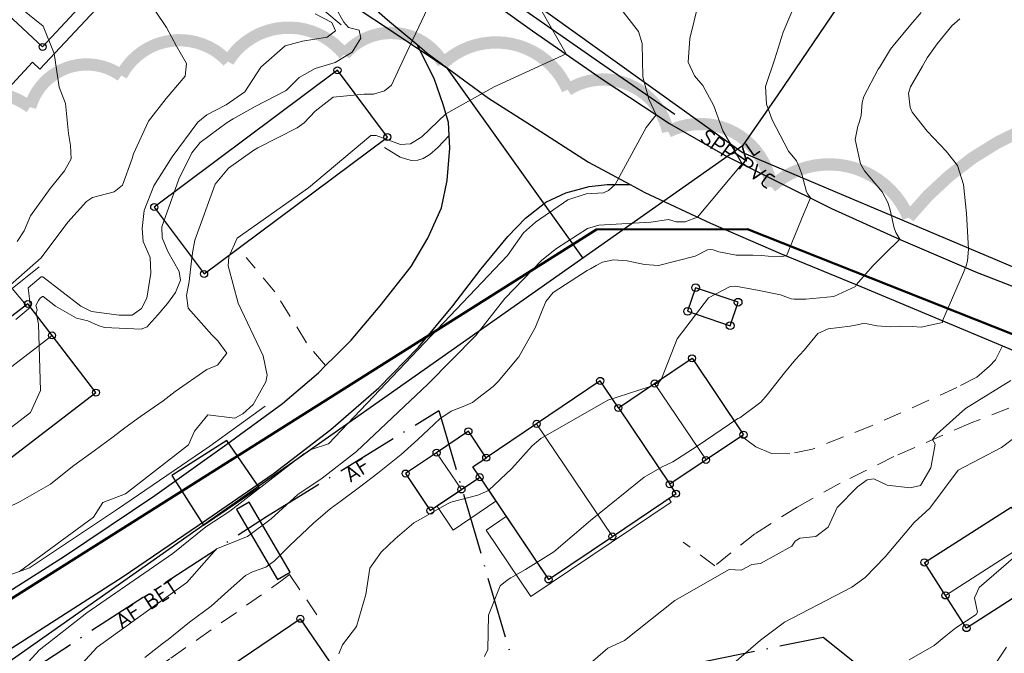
# Model space of a CAD drawing. Header units: metres. Extents: x 0 to 385757, y 0 to 6885278.
# Tile 90 of 108: x 309015 to 309095, y 6884182 to 6884233. Entities that reach past the tile are written whole.
import ezdxf

# ---------------------------------------------------------------- set-up
doc = ezdxf.new("R2010")
doc.units = ezdxf.units.M
doc.linetypes.add('AvløpFelles', pattern=[7, 5, -1, 0, -1])
doc.linetypes.add('STVEGKANT', pattern=[2.5, 1.5, -1])
for name, color, linetype, lineweight in [('_Ny overvann', 253, 'Continuous', 50), ('K--DI---05003--Bygningsdelelinje-HUSDIV', 8, 'Continuous', 9), ('K--DI---05061--Veranda-HUSDIV', 8, 'Continuous', 9), ('K--DI---05081--Taksprang-HUSDIV', 8, 'Continuous', 9), ('K--DI---06002--MurLoddrett-STMUR', 8, 'STREK MED BDS208', 9), ('K--DI---07007--AnnetVegarealAvgrensning-STVEGKANT', 252, 'STVEGKANT', 20), ('K--DI---07018--Vegdekkekant-VKANT', 250, 'Continuous', 25), ('K--DI---07521--Vegrekkverk-FENDERVERK', 8, 'Continuous', 30), ('K--DI---08000--LednTraseseksjon-Avløp felles', 1, 'AvløpFelles', 25), ('K--DI---08000--LednTraseseksjon-SPP', 3, 'Spillvann-Pump', 25), ('K--DI---08000--LednTraseseksjon-Vann', 5, 'Continuous', 25), ('K--DI---Høydekurve-KURVE', 8, 'Continuous', 9), ('K--DI---Høydekurve-TKURVE', 7, 'Continuous', 20), ('K--DI---Mønelinje-HUSDIV', 8, 'Continuous', 9)]:
    doc.layers.add(name, color=color, linetype=linetype, lineweight=lineweight)
doc.layers.add('_Tiltak avløp Selje', color=1, linetype='Continuous', true_color=0xff0000)
doc.layers.add('K--DI---HUS_PRIKK', color=7, linetype='Continuous', true_color=0x000000)
for name, color, linetype in [('K--DI---', 7, 'Continuous'), ('K--DI---05009--TaksprangBunn', 9, 'Continuous'), ('K--DI---05014--Takkant-HUS_PRIKK', 8, 'Continuous'), ('K--DI---07535--FartsdemperAvgrensning', 9, 'Continuous'), ('K--DI---09111--KantUtsnitt', 9, 'Continuous'), ('K--DI---Flateavgrensning', 9, 'Continuous'), ('K--DI---LednTraseseksjon-AF-Sosiinfo', 9, 'Continuous'), ('K--DI---LednTraseseksjon-SPP-Sosiinfo', 9, 'Continuous'), ('K--DI---LednTraseseksjon-VL-Sosiinfo', 9, 'Continuous'), ('K--DI---VegAnnenAvgrensning', 9, 'Continuous'), ('K--DI---VegFiktivGrense', 9, 'Continuous')]:
    doc.layers.add(name, color=color, linetype=linetype)
doc.styles.add('Focus CAT', font='isocpeur.ttf')
doc.linetypes.add('Spillvann-Pump', pattern='A,5,-1,[8,bds.shx,S=100,R=-90,X=-3.5,Y=0],0,-1', length=7)
doc.linetypes.add('STREK MED BDS208', pattern='A,3.5,[208,BDS.shx,S=128,R=0,X=0,Y=0]', length=3.5)

# ---------------------------------------------------------------- blocks, each defined once
blk = doc.blocks.new('BDS199')
at = {"layer": 'K--DI---'}
blk.add_circle((0, 0), 5, dxfattribs=at)

msp = doc.modelspace()

# ---------------------------------------------------------------- linework, layer by layer
at = {"layer": '_Ny overvann'}
msp.add_lwpolyline([(308985.9965, 6884202.5142), (309009.4453, 6884183.302), (309061.8651, 6884216.3554), (309074.1434, 6884216.3775), (309128.5084, 6884194.8544), (309147.5233, 6884199.0996), (309185.2086, 6884188.1338)], dxfattribs=at)
at = {"layer": '_Tiltak avløp Selje', "const_width": 1}
msp.add_lwpolyline([(309148.4428, 6884212.6707, 0.5205671), (309127.798, 6884214.5942, 0.5205671), (309127.798, 6884214.5942, 0.5205671), (309087.2565, 6884217.3232, 0.5205671), (309087.2565, 6884217.3232, 0.5205671), (309076.0735, 6884219.8131, 0.5205671), (309076.0735, 6884219.8131, 0.5205671), (309067.6935, 6884224.3064, 0.5205671), (309067.6935, 6884224.3064, 0.5205671), (309059.5241, 6884227.711, 0.5205671), (309059.5241, 6884227.711, 0.5205671), (309049.4015, 6884229.8742, 0.5205671), (309049.4015, 6884229.8742, 0.5205671), (309041.3556, 6884230.5782, 0.5205671), (309041.3556, 6884230.5782, 0.5205671), (309031.8936, 6884230.0119, 0.5205671), (309031.8936, 6884230.0119, 0.5205671), (309023.2089, 6884228.8649, 0.5205671), (309023.2089, 6884228.8649, 0.5205671), (309015.7951, 6884226.3022, 0.5205671), (309015.7951, 6884226.3022, 0.5205671), (309005.6362, 6884222.8105, 0.5205671)], format="xyb", dxfattribs=at)
at = {"layer": 'K--DI---05003--Bygningsdelelinje-HUSDIV', "elevation": 20.76, "flags": 128}
for points in [[(309063.6494, 6884201.8302), (309067.8294, 6884195.6202)], [(309063.65, 6884201.83), (309067.83, 6884195.62)]]:
    msp.add_lwpolyline(points, dxfattribs=at)
at = {"layer": 'K--DI---05009--TaksprangBunn', "linetype": 'Continuous', "elevation": 18.48}
msp.add_lwpolyline([(309063.65, 6884201.83), (309067.83, 6884195.62)], dxfattribs=at)
at = {"layer": 'K--DI---05009--TaksprangBunn', "linetype": 'Continuous'}
msp.add_polyline3d([(309052.37, 6884196.2, 19.84), (309051.8, 6884197.04, 19.84), (309052.9, 6884197.78, 19.29)], dxfattribs=at)
at = {"layer": 'K--DI---05014--Takkant-HUS_PRIKK'}
for points in [[(309008.86, 6884238.89, 29.77), (309008.72, 6884238.74, 29.71), (309016.81, 6884231.2, 29.71), (309019.39, 6884233.96, 30.9), (309021.98, 6884236.74, 29.71), (309013.88, 6884244.28, 29.71), (309013.31, 6884243.66, 29.97)], [(309029.95, 6884212.73, 23.85), (309044.86, 6884223.87, 23.85), (309040.8, 6884229.3, 23.4), (309025.89, 6884218.17, 23.4), (309029.95, 6884212.73, 23.85)], [(309069.93, 6884211.61, 18.54), (309069.28, 6884209.69, 18.54), (309072.74, 6884208.52, 18.71), (309073.39, 6884210.43, 18.71), (309069.93, 6884211.61, 18.54)], [(309009.89, 6884194.46, 28.03), (309021.15, 6884203.08, 28.03), (309017.58, 6884207.73, 29.81), (309015.62, 6884210.29, 28.03), (309004.37, 6884201.67, 28.03), (309006.33, 6884199.11, 29.81), (309009.89, 6884194.46, 28.03)], [(309063.65, 6884201.83, 18.48), (309066.6, 6884203.82, 20.05), (309069.64, 6884205.87, 18.48), (309073.83, 6884199.65, 18.48), (309070.78, 6884197.6, 20.05), (309067.83, 6884195.62, 18.48)], [(309063.65, 6884201.83, 20.76), (309062.17, 6884204.03, 20.76), (309057, 6884200.54, 23.66), (309052.9, 6884197.78, 21.37)], [(309052.9, 6884197.78, 19.29), (309051.45, 6884199.93, 19.29), (309048.86, 6884198.19, 20.58), (309046.34, 6884196.49, 19.29), (309048.35, 6884193.49, 19.29), (309050.88, 6884195.2, 20.58), (309052.37, 6884196.2, 19.84)], [(309052.37, 6884196.2, 20.76), (309057.97, 6884187.88, 20.76), (309063.16, 6884191.38, 23.66), (309068.34, 6884194.86, 20.76), (309067.83, 6884195.62, 20.76)], [(309088.55, 6884189.26, 15.45), (309095.59, 6884193.77, 15.45), (309097.31, 6884191.1, 16.95), (309099.01, 6884188.44, 15.45), (309091.97, 6884183.92, 15.45), (309090.26, 6884186.58, 16.95), (309088.55, 6884189.26, 15.45)], [(309030.61, 6884179.81, 21.35), (309037.77, 6884184.68, 21.35), (309040.41, 6884180.8, 22.74), (309043.1, 6884176.84, 21.35), (309035.94, 6884171.97, 21.35)]]:
    msp.add_polyline3d(points, dxfattribs=at)
at = {"layer": 'K--DI---05061--Veranda-HUSDIV', "flags": 128}
for points, elevation in [([(309016.59, 6884229.4), (309022.76, 6884236.02), (309021.98, 6884236.74), (309019.39, 6884233.96), (309016.81, 6884231.2), (309008.72, 6884238.74), (309008.86, 6884238.89), (309007.21, 6884240.42), (309005.98, 6884239.09), (309011.73, 6884233.74), (309009.92, 6884231.8), (309010.9, 6884228.1), (309012.7, 6884226.43), (309015.99, 6884229.96), (309016.59, 6884229.4)], 27.92), ([(309053.69, 6884194.24), (309050.21, 6884191.9), (309048.89, 6884193.86), (309052.37, 6884196.2), (309053.69, 6884194.24)], 17.46), ([(309067.75, 6884194.47), (309063.16, 6884191.38), (309057.97, 6884187.88), (309054.53, 6884192.99), (309052.88, 6884191.88), (309056.52, 6884186.48), (309067.95, 6884194.17), (309067.75, 6884194.47)], 19.22)]:
    msp.add_lwpolyline(points, dxfattribs=dict(at, elevation=elevation))
at = {"layer": 'K--DI---05081--Taksprang-HUSDIV', "elevation": 20.76, "flags": 128}
msp.add_lwpolyline([(309067.83, 6884195.62), (309063.65, 6884201.83)], dxfattribs=at)
at = {"layer": 'K--DI---05081--Taksprang-HUSDIV'}
msp.add_polyline3d([(309052.37, 6884196.2, 20.76), (309051.8, 6884197.04, 20.76), (309052.9, 6884197.78, 21.37)], dxfattribs=at)
at = {"layer": 'K--DI---06002--MurLoddrett-STMUR'}
for points in [[(309041.1, 6884232.99, 24.01), (309038.28, 6884235.38, 24.18), (309036.24, 6884237.22, 24.16), (309034.94, 6884238.01, 24.15), (309032.16, 6884239.38, 24.03), (309028.39, 6884240.6, 23.99)], [(309015.47, 6884210.19, 25.86), (309014.32, 6884211.54, 25.86), (309016.53, 6884213.32, 25.41)], [(309006.48, 6884190.66, 21.83), (309009.92, 6884188.68, 21.52), (309011.92, 6884188.06, 21.18), (309013.79, 6884188.12, 21.08), (309015.73, 6884188.83, 20.94), (309022.81, 6884193.54, 20.89), (309030.41, 6884198.72, 20.77), (309034.91, 6884201.97, 20.6)]]:
    msp.add_polyline3d(points, dxfattribs=at)
at = {"layer": 'K--DI---07007--AnnetVegarealAvgrensning-STVEGKANT'}
for points in [[(309049.88, 6884224, 20.69), (309048.93, 6884222.98, 20.68), (309048.31, 6884222.46, 20.68), (309047.77, 6884222.13, 20.68), (309047.33, 6884221.99, 20.68), (309046.82, 6884221.96, 20.68), (309046.33, 6884222.1, 20.68), (309045.89, 6884222.22, 20.69), (309044.14, 6884223.33, 20.79)], [(309039.81, 6884205.27, 20.09), (309038.27, 6884207.14, 20.26), (309035.71, 6884211.28, 20.52), (309033.36, 6884214.06, 20.82)], [(309094.9, 6884206.88, 15.23), (309094.32, 6884205.74, 15.21), (309093.84, 6884205.23, 15.19), (309092.82, 6884204.33, 15.18), (309091.19, 6884203.49, 15.16), (309084.29, 6884200.39, 15.29), (309079.45, 6884198.49, 15.33), (309077.59, 6884198.1, 15.41), (309076.1, 6884198.13, 15.43), (309074.82, 6884198.67, 15.44), (309073.98, 6884199.28, 15.44), (309073.67, 6884199.54, 15.45)], [(309101.36, 6884204.33, 14.51), (309097.75, 6884202.71, 14.76), (309092.35, 6884200.61, 14.89), (309086.07, 6884197.88, 15.11), (309081.68, 6884195.7, 15.22), (309078.19, 6884193.76, 15.3), (309074.76, 6884191.6, 15.34), (309071.5, 6884188.99, 15.35), (309068.93, 6884190.92, 15.46)], [(309013.79, 6884181.97, 20.57), (309016.21, 6884178.34, 19.57), (309017.53, 6884176.82, 19.02), (309018.17, 6884176.29, 18.86), (309018.68, 6884176.11, 18.8), (309019.17, 6884176.11, 18.75), (309019.74, 6884176.34, 18.68), (309027.24, 6884181.48, 17.94), (309036.19, 6884187.73, 17.9), (309036.9, 6884188.29, 17.75), (309039.13, 6884184.99, 17.75)]]:
    msp.add_polyline3d(points, dxfattribs=at)
at = {"layer": 'K--DI---07018--Vegdekkekant-VKANT', "elevation": 20.09, "flags": 128}
msp.add_lwpolyline([(309039.24, 6884204.7), (309039.81, 6884205.27)], dxfattribs=at)
at = {"layer": 'K--DI---07018--Vegdekkekant-VKANT'}
for points in [[(309012.16, 6884270.84, 20.34), (309016.79, 6884266.65, 20.88), (309020.9, 6884262.88, 21.42), (309025.02, 6884259.03, 22.06), (309030.39, 6884254.08, 22.74), (309035.02, 6884249.74, 23.1), (309037.99, 6884247.18, 23.12), (309041.68, 6884244.15, 22.94), (309046.32, 6884240.29, 22.8), (309051.32, 6884236.37, 21.94), (309056.67, 6884232.52, 21.35), (309062.42, 6884228.51, 20.6), (309067.81, 6884224.98, 19.85), (309072.35, 6884222.38, 19.25), (309076.34, 6884220.36, 18.52), (309080.98, 6884218.06, 17.7), (309086.62, 6884215.51, 16.99), (309092.71, 6884212.91, 15.85), (309099.39, 6884210.31, 15.07), (309106.56, 6884207.64, 14.03), (309113.9, 6884204.98, 13.07), (309120.58, 6884202.46, 12.39), (309121.5, 6884202.1, 12.32)], [(309041.93, 6884236.02, 22.85), (309044.87, 6884233.4, 22.53), (309047.24, 6884231.42, 21.92)], [(309049.88, 6884224, 20.69), (309049.83, 6884225.05, 20.84), (309049.39, 6884226.52, 21.18), (309048.67, 6884228.64, 21.55), (309047.24, 6884231.42, 21.92)], [(309013.79, 6884181.97, 20.57), (309014.28, 6884182.3, 20.56), (309023.36, 6884188.12, 20.35), (309030.18, 6884192.76, 20.22), (309035.57, 6884196.47, 20.08), (309040.26, 6884200.09, 20.08), (309044.15, 6884203.47, 20.13), (309047.39, 6884206.77, 20.14), (309050.17, 6884210.14, 20.26), (309052.48, 6884213.15, 20.28), (309054.65, 6884215.77, 20.29), (309056.1, 6884217.28, 20.3), (309057.76, 6884218.57, 20.29), (309059.38, 6884219.34, 20.24), (309061.27, 6884219.85, 20.19), (309062.75, 6884220, 20.15), (309064.62, 6884220, 19.7)], [(309064.62, 6884220, 19.7), (309065.81, 6884219.37, 19.54), (309071.14, 6884216.86, 18.87), (309076.85, 6884214.39, 18.08), (309083.37, 6884211.71, 16.94), (309089.72, 6884209.05, 16.05), (309094.9, 6884206.88, 15.23)], [(309014.07, 6884186.9, 20.69), (309018.58, 6884189.76, 20.48), (309025.93, 6884194.71, 20.36), (309031.8, 6884198.88, 20.09), (309036.33, 6884202.2, 20.09), (309039.24, 6884204.7, 20.09)]]:
    msp.add_polyline3d(points, dxfattribs=at)
at = {"layer": 'K--DI---07521--Vegrekkverk-FENDERVERK'}
msp.add_polyline3d([(309048.02, 6884239.82, 23.09), (309055.5, 6884234.56, 22.64), (309062.12, 6884229.97, 22.08), (309068.23, 6884225.72, 20.9)], dxfattribs=at)
at = {"layer": 'K--DI---07535--FartsdemperAvgrensning'}
msp.add_polyline3d([(309027.3294, 6884196.3302, 20.28), (309029.9094, 6884192.3002, 20.16), (309034.4394, 6884195.3702, 20.12), (309031.7994, 6884199.1902, 20.18), (309027.3294, 6884196.3302, 20.28)], dxfattribs=at)
at = {"layer": 'K--DI---07535--FartsdemperAvgrensning', "linetype": 'Continuous'}
msp.add_polyline3d([(309027.33, 6884196.33, 20.28), (309029.91, 6884192.3, 20.16), (309034.44, 6884195.37, 20.12), (309031.8, 6884199.19, 20.18), (309027.33, 6884196.33, 20.28)], dxfattribs=at)
at = {"layer": 'K--DI---08000--LednTraseseksjon-Avløp felles'}
for points in [[(309035.01, 6884193), (309049.04, 6884201.62)], [(309049.04, 6884201.62), (309055.91, 6884178.23), (309080.31, 6884183.18), (309106.03, 6884162.65)], [(309014.88, 6884179.86), (309035.01, 6884193)]]:
    msp.add_lwpolyline(points, dxfattribs=at)
at = {"layer": 'K--DI---08000--LednTraseseksjon-SPP'}
msp.add_polyline3d([(309128.34, 6884202.26, 0), (309113.48, 6884205.81, 0), (309073.71, 6884222.6, 0), (309049.8, 6884239.78, 0), (309040.59, 6884247.89, 22.07)], dxfattribs=at)
at = {"layer": 'K--DI---08000--LednTraseseksjon-Vann'}
for points in [[(309060.75, 6884214.05), (309049.76, 6884229.45), (309037.83, 6884237.4), (309023.96, 6884243.7), (309001.13, 6884255.64), (308993.61, 6884259.16), (308971.31, 6884270.89), (308962.02, 6884270.2), (308949.4, 6884264.61), (308948.93, 6884264.99), (308948.73, 6884265.45), (308949.04, 6884266)], [(309091.96, 6884249.92), (309076.61, 6884227.31)], [(309076.61, 6884227.31), (309073.74, 6884223.16), (308989.44, 6884163.85)]]:
    msp.add_lwpolyline(points, dxfattribs=at)
at = {"layer": 'K--DI---09111--KantUtsnitt', "linetype": 'Continuous', "elevation": 20.09}
for points in [[(309040.57, 6884206.02), (309039.81, 6884205.27)], [(309039.24, 6884204.7), (309039.81, 6884205.27)]]:
    msp.add_lwpolyline(points, dxfattribs=at)
at = {"layer": 'K--DI---09111--KantUtsnitt', "linetype": 'Continuous'}
for points in [[(309012.16, 6884270.84, 20.34), (309016.79, 6884266.65, 20.88), (309020.9, 6884262.88, 21.42), (309025.02, 6884259.03, 22.06), (309030.39, 6884254.08, 22.74), (309035.02, 6884249.74, 23.1), (309037.99, 6884247.18, 23.12), (309041.68, 6884244.15, 22.94), (309046.32, 6884240.29, 22.8), (309051.32, 6884236.37, 21.94), (309056.67, 6884232.52, 21.35), (309062.42, 6884228.51, 20.6), (309067.81, 6884224.98, 19.85), (309072.35, 6884222.38, 19.25), (309076.34, 6884220.36, 18.52), (309080.98, 6884218.06, 17.7), (309086.62, 6884215.51, 16.99), (309092.71, 6884212.91, 15.85), (309099.39, 6884210.31, 15.07), (309106.56, 6884207.64, 14.03), (309113.9, 6884204.98, 13.07), (309120.58, 6884202.46, 12.39), (309121.5, 6884202.1, 12.32)], [(309041.93, 6884236.02, 22.85), (309044.87, 6884233.4, 22.53), (309047.24, 6884231.42, 21.92)], [(309049.88, 6884224, 20.69), (309049.83, 6884225.05, 20.84), (309049.39, 6884226.52, 21.18), (309048.67, 6884228.64, 21.55), (309047.24, 6884231.42, 21.92)], [(309047.24, 6884231.42, 21.92), (309048.09, 6884230.7, 21.7), (309053.07, 6884227.04, 21.03), (309056.58, 6884224.82, 20.81), (309061.21, 6884221.82, 20.18), (309064.62, 6884220, 19.7)], [(309040.57, 6884206.02, 20.09), (309041.9, 6884207.34, 20.1), (309044.27, 6884210.14, 20.15), (309046.79, 6884213.34, 20.22), (309048.15, 6884215.64, 20.28), (309049.26, 6884218.12, 20.47), (309049.71, 6884220.32, 20.49), (309049.93, 6884222.95, 20.53), (309049.88, 6884224, 20.69)], [(309013.79, 6884181.97, 20.57), (309014.28, 6884182.3, 20.56), (309023.36, 6884188.12, 20.35), (309030.18, 6884192.76, 20.22), (309035.57, 6884196.47, 20.08), (309040.26, 6884200.09, 20.08), (309044.15, 6884203.47, 20.13), (309047.39, 6884206.77, 20.14), (309050.17, 6884210.14, 20.26), (309052.48, 6884213.15, 20.28), (309054.65, 6884215.77, 20.29), (309056.1, 6884217.28, 20.3), (309057.76, 6884218.57, 20.29), (309059.38, 6884219.34, 20.24), (309061.27, 6884219.85, 20.19), (309062.75, 6884220, 20.15), (309064.62, 6884220, 19.7)], [(309064.62, 6884220, 19.7), (309065.81, 6884219.37, 19.54), (309071.14, 6884216.86, 18.87), (309076.85, 6884214.39, 18.08), (309083.37, 6884211.71, 16.94), (309089.72, 6884209.05, 16.05), (309094.9, 6884206.88, 15.23)], [(309094.9, 6884206.88, 15.23), (309096.13, 6884206.37, 15.04), (309101.36, 6884204.33, 14.51)], [(309014.07, 6884186.9, 20.69), (309018.58, 6884189.76, 20.48), (309025.93, 6884194.71, 20.36), (309031.8, 6884198.88, 20.09), (309036.33, 6884202.2, 20.09), (309039.24, 6884204.7, 20.09)]]:
    msp.add_polyline3d(points, dxfattribs=at)
at = {"layer": 'K--DI---Flateavgrensning', "linetype": 'Continuous'}
msp.add_polyline3d([(309033.61, 6884194.16, 19.92), (309032.59, 6884193.56, 19.83), (309035.92, 6884187.88, 17.75), (309036.95, 6884188.48, 17.68), (309033.61, 6884194.16, 19.92)], dxfattribs=at)
at = {"layer": 'K--DI---Høydekurve-KURVE', "flags": 128}
for points, elevation in [([(309050.25, 6884238.89), (309046.22, 6884230.32), (309045.18, 6884228.08), (309044.63, 6884227.63), (309043.72, 6884227.36), (309042.98, 6884227.37), (309040.44, 6884227.1), (309038.99, 6884225.97), (309038.09, 6884225.02), (309037.52, 6884224.62), (309034.33, 6884223), (309033.98, 6884222.79), (309031.92, 6884221.34), (309030.84, 6884220.03), (309029.19, 6884215.49), (309029.01, 6884214.46), (309028.85, 6884213.09), (309028.72, 6884212.13), (309028.52, 6884210.98), (309028.64, 6884209.95), (309030.57, 6884207.77), (309031.06, 6884207.29), (309031.79, 6884206.28), (309031.05, 6884205.31), (309030.17, 6884204.95), (309027.59, 6884203.17), (309026.61, 6884202.4), (309024.78, 6884201.13), (309023.51, 6884200.22), (309022.54, 6884199.49), (309021.01, 6884198.35), (309019.36, 6884197.16), (309018.7, 6884196.63), (309017.46, 6884195.64), (309014.98, 6884194.22), (309013.92, 6884193.71)], 22), ([(309055.15, 6884238.12), (309059.39, 6884230.63), (309053.54, 6884227.95), (309049.62, 6884225.75), (309047.67, 6884223.89), (309046.75, 6884223.32), (309045.93, 6884223.26), (309043.95, 6884224), (309043.5, 6884223.99), (309038.43, 6884219.73), (309032.65, 6884215.63), (309031.97, 6884214.13), (309031.91, 6884213.39), (309032.71, 6884210.35), (309034.75, 6884206.08), (309035.09, 6884204.5), (309034.98, 6884203.96), (309033.93, 6884202.12), (309033.11, 6884201.36), (309032.44, 6884201), (309030.26, 6884201.26), (309029.17, 6884199.93), (309028.68, 6884198.83), (309023.56, 6884194.84), (309021.71, 6884194.13), (309020.96, 6884192.95), (309014.92, 6884188.53)], 21), ([(309013.66, 6884235.48), (309016.85, 6884232.9), (309017.74, 6884230.66), (309018.15, 6884227.92), (309018.67, 6884226.59), (309018.92, 6884224.17), (309019.08, 6884223.19), (309019.14, 6884222.1), (309018.58, 6884221.11), (309017.42, 6884219.67), (309015.83, 6884217.47), (309015.31, 6884216.25), (309014.75, 6884215.36)], 26), ([(309070.17, 6884234.76), (309069.46, 6884231.88), (309069.33, 6884229.97), (309069.84, 6884228.85), (309070.52, 6884228.05), (309071.41, 6884226.41), (309072.14, 6884224.38), (309073.72, 6884221.69), (309070.09, 6884217.36), (309069.08, 6884216.97), (309068.36, 6884216.96), (309067.72, 6884217.17), (309066.28, 6884216.95), (309062.05, 6884216.71), (309061.13, 6884216.44), (309058.62, 6884214.79), (309057.42, 6884213.86), (309054.4, 6884210.73), (309052.06, 6884207.73), (309048.14, 6884203.77), (309042.34, 6884198.3), (309039.56, 6884196.11), (309037.57, 6884194.78), (309035.41, 6884192.8), (309033.48, 6884191.37), (309030.95, 6884190.37), (309028.53, 6884187.64), (309021.25, 6884182.36), (309018.42, 6884179.3)], 19), ([(309078.22, 6884235.16), (309077.05, 6884232.39), (309076.38, 6884230.22), (309075.63, 6884227.98), (309075.69, 6884226.54), (309076.16, 6884225.28), (309077.45, 6884222.78), (309077.48, 6884222.72), (309078.13, 6884221.92), (309078.34, 6884221.5), (309078.56, 6884220.84), (309078.96, 6884219.41), (309079.05, 6884219.23), (309079.27, 6884218.91), (309078.74, 6884217.65), (309077.32, 6884214.2), (309076.89, 6884214.14), (309076.34, 6884214.13), (309075.33, 6884214.22), (309074.59, 6884214.27), (309074.01, 6884214.26), (309073.22, 6884214.27), (309071.82, 6884214.54), (309071.35, 6884214.68), (309071.11, 6884214.73), (309070.91, 6884214.69), (309069.89, 6884214.18), (309066.92, 6884213.41), (309065.77, 6884213.49), (309064.37, 6884213.8), (309063.24, 6884213.87), (309062.35, 6884213.7), (309061.85, 6884213.43), (309061.38, 6884213.15), (309061.12, 6884213.01), (309059.82, 6884212.18), (309058.35, 6884211.21), (309057.74, 6884210.48), (309056.89, 6884208.36), (309055.56, 6884206), (309053.88, 6884203.98), (309053.45, 6884203.58), (309052.2, 6884202.59), (309051.78, 6884202.28), (309051.02, 6884201.94), (309050.04, 6884201.57), (309049.12, 6884200.95), (309048.19, 6884200.09), (309047.34, 6884199.27), (309045.97, 6884198.04), (309044.09, 6884196.53), (309042.6, 6884195.38), (309041.09, 6884194.28), (309040.21, 6884193.62), (309038.86, 6884192.45), (309036.91, 6884190.65), (309035.68, 6884189.38), (309034.97, 6884188.89), (309033.88, 6884188.51), (309033.32, 6884188.21), (309032.14, 6884187.16), (309030.51, 6884185.71), (309028.76, 6884184.4), (309028.33, 6884184.06), (309027.02, 6884182.99), (309026.64, 6884182.71), (309025.13, 6884181.52)], 18), ([(309040.65, 6884234.4), (309041.32, 6884233.21), (309041.7, 6884232.78), (309042.57, 6884232.55), (309042.69, 6884231.9), (309041.98, 6884230.76), (309040.6, 6884229.94), (309038.99, 6884229.44), (309037.68, 6884228.72), (309036.66, 6884227.69), (309036.57, 6884227.62), (309034.1, 6884226.34), (309032.32, 6884225.35), (309031.82, 6884225.05), (309029.64, 6884223.42), (309028.96, 6884222.59), (309027.88, 6884220.44), (309026.52, 6884216.57), (309026.54, 6884215.68), (309027, 6884214.57), (309027.92, 6884212.94), (309028.03, 6884212.22), (309027.61, 6884211.21), (309026.97, 6884210.32), (309026.18, 6884209.4), (309025.44, 6884208.58), (309025.31, 6884208.43), (309024.83, 6884208.23), (309021.85, 6884208.38), (309021.33, 6884208.54), (309020.5, 6884208.91), (309019.57, 6884209.14), (309017.87, 6884210.1), (309016.85, 6884210.89), (309016.8, 6884210.89), (309016.62, 6884210.76), (309016.47, 6884210.58), (309016.26, 6884210.17), (309016.36, 6884209.82), (309016.36, 6884209.78), (309016.28, 6884209.58), (309016.47, 6884208.64), (309016.64, 6884203.24), (309015.83, 6884201.47), (309011.51, 6884198.14)], 23), ([(309038.99, 6884233.88), (309040.34, 6884233.19), (309040.63, 6884232.51), (309039.95, 6884231.99), (309037.94, 6884231.68), (309036.53, 6884231.28), (309034.56, 6884229.56), (309033.25, 6884227.55), (309031.73, 6884226.5), (309030.17, 6884225.68), (309029.43, 6884225.08), (309027.34, 6884222.25), (309025.85, 6884219.89), (309025.07, 6884217.89), (309024.92, 6884216.42), (309025, 6884215.37), (309025.57, 6884214.08), (309025.62, 6884212.79), (309025.3, 6884210.77), (309024.86, 6884209.91), (309024.1, 6884209.39), (309023.05, 6884209.38), (309020.8, 6884209.68), (309019.92, 6884210.1), (309016.84, 6884212.49), (309016.68, 6884212.5), (309015.63, 6884211.59), (309015.82, 6884210.03), (309014.62, 6884209.03)], 24), ([(309088.29, 6884233.99), (309087.45, 6884233.03), (309085.99, 6884231.3), (309085.79, 6884231.01), (309084.88, 6884229.53), (309084.79, 6884229.38), (309083.63, 6884227.17), (309083.49, 6884226.69), (309083.39, 6884225.62), (309083.25, 6884225.06), (309083.13, 6884224.75), (309082.92, 6884223.67), (309083.34, 6884221.69), (309083.68, 6884221.13), (309085.1, 6884219.4), (309085.58, 6884218.53), (309085.73, 6884218.04), (309085.89, 6884217.35), (309086.05, 6884216.56), (309086.23, 6884216.09), (309086.54, 6884215.55), (309085.3, 6884214.35), (309084.37, 6884213.41), (309083.74, 6884212.72), (309083.02, 6884211.86), (309082.95, 6884211.71), (309081.18, 6884210.91), (309078.91, 6884210.69), (309077.95, 6884210.68), (309077.71, 6884210.72), (309076.85, 6884211.03), (309075.1, 6884211.39), (309073.18, 6884211.73), (309072.74, 6884211.71), (309070.99, 6884210.79), (309068.44, 6884207.45), (309067.16, 6884204.19), (309066.94, 6884203.91), (309066.15, 6884203.54), (309062.78, 6884202.47), (309057.35, 6884199.35), (309056.63, 6884198.74), (309054.98, 6884196.91), (309053.09, 6884195.11), (309052.21, 6884194.73), (309050.03, 6884194.17), (309049.75, 6884194.04), (309047.54, 6884192.78), (309047.02, 6884192.48), (309045.49, 6884191.17), (309044.34, 6884190.09), (309043.42, 6884188.8), (309043.1, 6884186.66), (309042.34, 6884184.04), (309041.2, 6884182.55), (309040.91, 6884181.84)], 17), ([(309091.44, 6884233.48), (309090.78, 6884232.91), (309089.58, 6884231.44), (309088.77, 6884230.32), (309088.38, 6884229.64), (309087.41, 6884227.95), (309087.24, 6884227.44), (309087.38, 6884226.26), (309087.55, 6884225.89), (309088.78, 6884224.34), (309090.32, 6884222.73), (309091.25, 6884221.55), (309091.73, 6884220.02), (309091.9, 6884218.44), (309091.97, 6884217.64), (309092.13, 6884214.76), (309092.05, 6884213.8), (309091.91, 6884213.3), (309091.89, 6884213.26), (309091.72, 6884212.86), (309090.03, 6884208.92), (309090.02, 6884208.77), (309088.29, 6884208.39), (309087.56, 6884208.46), (309086.58, 6884208.47), (309085.78, 6884208.43), (309084.67, 6884208.51), (309083.9, 6884208.66), (309083.53, 6884208.71), (309083.21, 6884208.63), (309082.51, 6884208.47), (309080.71, 6884208.26), (309079.87, 6884207.9), (309078.75, 6884206.54), (309078.07, 6884205.78), (309077.16, 6884204.69), (309075.75, 6884202.89), (309075.23, 6884202.29), (309073.53, 6884201.03), (309073.38, 6884200.96), (309070.05, 6884198.72), (309068.08, 6884197.45), (309067.2, 6884197.04), (309065.75, 6884196.19), (309061.37, 6884192.68), (309058.41, 6884190.12), (309056.1, 6884188.69), (309054.89, 6884188), (309054.6, 6884187.82), (309054.04, 6884187.36), (309053.07, 6884184.96), (309053.02, 6884182.18), (309052.77, 6884181.6)], 16), ([(309096.44, 6884199.83), (309094.83, 6884198.6), (309091.29, 6884196.76), (309088.98, 6884193.69), (309087.72, 6884192.52), (309085.36, 6884189.73), (309083.72, 6884188.05), (309082.64, 6884187.25), (309077.16, 6884184.39), (309075.21, 6884182.93), (309072.66, 6884180.74)], 14), ([(309095.98, 6884189.79), (309093.01, 6884187.22), (309092.62, 6884186.39), (309092.86, 6884185.23), (309092.76, 6884185.04), (309091.11, 6884183.93), (309090.15, 6884183.18), (309089.35, 6884182.51), (309087.31, 6884181.33)], 13), ([(309095.22, 6884182.38), (309093.73, 6884180.15)], 12)]:
    msp.add_lwpolyline(points, dxfattribs=dict(at, elevation=elevation))
at = {"layer": 'K--DI---Høydekurve-TKURVE', "flags": 128}
for points, elevation in [([(309063.46, 6884234.78), (309065.28, 6884232.45), (309065.58, 6884231.48), (309065.64, 6884228.78), (309066.14, 6884226.94), (309066.73, 6884225.68), (309065.9, 6884224.65), (309063.39, 6884220), (309062.85, 6884219.52), (309062.45, 6884219.34), (309061.02, 6884219.25), (309059.54, 6884218.76), (309056.91, 6884216.94), (309055.94, 6884216.07), (309054.62, 6884214.22), (309040.07, 6884198.92), (309038.74, 6884198.48), (309038.05, 6884198.09), (309032.04, 6884193.42), (309030.08, 6884192.15), (309027.41, 6884189.99), (309020.42, 6884185.16), (309016.54, 6884182.13), (309014.19, 6884179.58)], 20), ([(309026, 6884234.11), (309026.9, 6884232.79), (309027.69, 6884231.25), (309028.51, 6884229.86), (309028.4, 6884228.82), (309026.87, 6884227.01), (309025.42, 6884225.17), (309024.19, 6884222.5), (309024.09, 6884222.12), (309023.3, 6884219.95), (309022.63, 6884219.4), (309020.86, 6884218.94), (309020.38, 6884218.62), (309018.86, 6884216.95), (309016.7, 6884214.05), (309011.9, 6884209.83)], 25), ([(309095.58, 6884204.06), (309091.88, 6884201.78), (309089.56, 6884199.7), (309089.21, 6884199.25), (309089.42, 6884198.89), (309089.06, 6884196.95), (309088.22, 6884195.51), (309087.39, 6884195.32), (309085.51, 6884195.54), (309084.44, 6884196.06), (309083.9, 6884195.98), (309083.09, 6884195.41), (309081.44, 6884193.73), (309080.71, 6884192.12), (309079.72, 6884191.36), (309078.41, 6884191.24), (309078.02, 6884191), (309077.76, 6884190.58), (309075.21, 6884189.18), (309074.51, 6884189.09), (309073.63, 6884188.62), (309072.66, 6884188.7), (309068.24, 6884186.17), (309064.16, 6884182.92), (309062.8, 6884182.28), (309058.93, 6884178.94)], 15)]:
    msp.add_lwpolyline(points, dxfattribs=dict(at, elevation=elevation))
at = {"layer": 'K--DI---Mønelinje-HUSDIV', "flags": 128}
for points, elevation in [([(309006.33, 6884199.11), (309017.58, 6884207.73)], 29.81), ([(309066.6, 6884203.82), (309070.78, 6884197.6)], 20.05), ([(309063.16, 6884191.38), (309057, 6884200.54)], 23.66), ([(309050.88, 6884195.2), (309048.86, 6884198.19)], 20.58), ([(309097.31, 6884191.1), (309090.26, 6884186.58)], 16.95)]:
    msp.add_lwpolyline(points, dxfattribs=dict(at, elevation=elevation))
at = {"layer": 'K--DI---VegAnnenAvgrensning', "linetype": 'Continuous', "elevation": 20.09}
msp.add_lwpolyline([(309040.57, 6884206.02), (309039.81, 6884205.27)], dxfattribs=at)
at = {"layer": 'K--DI---VegAnnenAvgrensning', "linetype": 'Continuous'}
for points in [[(309040.57, 6884206.02, 20.09), (309041.9, 6884207.34, 20.1), (309044.27, 6884210.14, 20.15), (309046.79, 6884213.34, 20.22), (309048.15, 6884215.64, 20.28), (309049.26, 6884218.12, 20.47), (309049.71, 6884220.32, 20.49), (309049.93, 6884222.95, 20.53), (309049.88, 6884224, 20.69)], [(309094.9, 6884206.88, 15.23), (309096.13, 6884206.37, 15.04), (309101.36, 6884204.33, 14.51)]]:
    msp.add_polyline3d(points, dxfattribs=at)
at = {"layer": 'K--DI---VegFiktivGrense', "linetype": 'Continuous'}
msp.add_polyline3d([(309047.24, 6884231.42, 21.92), (309048.09, 6884230.7, 21.7), (309053.07, 6884227.04, 21.03), (309056.58, 6884224.82, 20.81), (309061.21, 6884221.82, 20.18), (309064.62, 6884220, 19.7)], dxfattribs=at)

# ---------------------------------------------------------------- block references
at = {"layer": 'K--DI---HUS_PRIKK', "linetype": 'Continuous'}
for p, xscale, yscale, rotation in [((309016.81, 6884231.2, 29.71), 0.05660067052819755, 0.05660067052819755, 46.93058743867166), ((309040.8, 6884229.3, 23.4), 0.05716143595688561, 0.05716143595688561, 216.7405620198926), ((309044.86, 6884223.87, 23.85), 0.05715496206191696, 0.05715496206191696, 126.7853906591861), ((309025.89, 6884218.17, 23.4), 0.05716226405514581, 0.05716226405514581, 306.734845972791), ((309029.95, 6884212.73, 23.85), 0.05715786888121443, 0.05715786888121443, 36.76523106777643), ((309029.95, 6884212.73, 23.85), 0.05715786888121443, 0.05715786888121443, 36.76523106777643), ((309069.93, 6884211.61, 18.54), 0.06309858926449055, 0.06309858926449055, 251.2968981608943), ((309069.93, 6884211.61, 18.54), 0.06309858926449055, 0.06309858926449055, 251.2968981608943), ((309015.62, 6884210.29, 28.03), 0.05706191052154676, 0.05706191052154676, 217.4601381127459), ((309073.39, 6884210.43, 18.71), 0.06302897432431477, 0.06302897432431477, 161.1685469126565), ((309069.28, 6884209.69, 18.54), 0.063109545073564, 0.063109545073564, 341.3170190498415), ((309072.74, 6884208.52, 18.71), 0.06304914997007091, 0.06304914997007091, 71.20583468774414), ((309017.58, 6884207.73, 29.81), 0.05706475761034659, 0.05706475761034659, 127.4385715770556), ((309069.64, 6884205.87, 18.48), 0.05763406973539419, 0.05763406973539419, 303.9655258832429), ((309062.17, 6884204.03, 20.76), 0.05762316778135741, 0.05762316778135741, 214.0212533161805), ((309066.6, 6884203.82, 20.05), 0.05762860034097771, 0.05762860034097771, 33.99344627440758), ((309021.15, 6884203.08, 28.03), 0.05705471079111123, 0.05705471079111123, 127.5149610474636), ((309063.65, 6884201.83, 20.76), 0.05764109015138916, 0.05764109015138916, 123.9297974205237), ((309063.65, 6884201.83, 18.48), 0.05762679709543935, 0.05762679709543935, 34.00266805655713), ((309057, 6884200.54, 23.66), 0.05763765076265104, 0.05763765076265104, 213.9472859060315), ((309051.45, 6884199.93, 19.29), 0.05764819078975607, 0.05764819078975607, 213.8937849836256), ((309073.83, 6884199.65, 18.48), 0.05764572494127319, 0.05764572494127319, 213.9062769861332), ((309048.86, 6884198.19, 20.58), 0.05762659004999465, 0.05762659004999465, 214.0037274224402), ((309052.9, 6884197.78, 21.37), 0.05763765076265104, 0.05763765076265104, 213.9472859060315), ((309052.9, 6884197.78, 19.29), 0.05762801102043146, 0.05762801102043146, 123.9964591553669), ((309070.78, 6884197.6, 20.05), 0.05765309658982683, 0.05765309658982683, 213.8689764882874), ((309046.34, 6884196.49, 19.29), 0.05766240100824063, 0.05766240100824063, 303.8220852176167), ((309052.37, 6884196.2, 19.84), 0.05765345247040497, 0.05765345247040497, 33.86717910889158), ((309052.37, 6884196.2, 20.76), 0.0576383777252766, 0.0576383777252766, 303.9435870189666), ((309050.88, 6884195.2, 20.58), 0.05765345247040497, 0.05765345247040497, 33.86717910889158), ((309067.83, 6884195.62, 18.48), 0.05765309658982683, 0.05765309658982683, 213.8689764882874), ((309067.83, 6884195.62, 20.76), 0.05765414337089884, 0.05765414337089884, 123.8636905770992), ((309068.34, 6884194.86, 20.76), 0.05765414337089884, 0.05765414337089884, 123.8636905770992), ((309048.35, 6884193.49, 19.29), 0.05761672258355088, 0.05761672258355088, 34.05434096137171), ((309063.16, 6884191.38, 23.66), 0.05764819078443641, 0.05764819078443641, 33.89378499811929), ((309088.55, 6884189.26, 15.45), 0.05790977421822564, 0.05790977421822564, 32.6446401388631), ((309088.55, 6884189.26, 15.45), 0.05790977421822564, 0.05790977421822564, 32.6446401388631), ((309057.97, 6884187.88, 20.76), 0.05762835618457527, 0.05762835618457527, 33.99469440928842), ((309090.26, 6884186.58, 16.95), 0.05793297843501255, 0.05793297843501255, 122.5403065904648), ((309037.77, 6884184.68, 21.35), 0.05758249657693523, 0.05758249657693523, 304.2318554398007), ((309091.97, 6884183.92, 15.45), 0.05788979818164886, 0.05788979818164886, 122.735226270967)]:
    msp.add_blockref('BDS199', p, dxfattribs=dict(at, xscale=xscale, yscale=yscale, rotation=rotation))

# ---------------------------------------------------------------- texts
at = {"layer": 'K--DI---LednTraseseksjon-AF-Sosiinfo', "linetype": 'Continuous', "char_height": 1.25, "attachment_point": 2, "style": 'Focus CAT'}
for s, insert, rotation in [('AF', (309042.025, 6884197.31), 31.566471), ('AF BET', (309024.945, 6884186.43), 33.134778)]:
    msp.add_mtext(s, dxfattribs=dict(at, insert=insert, rotation=rotation))
at = {"layer": 'K--DI---LednTraseseksjon-SPP-Sosiinfo', "linetype": 'Continuous', "insert": (309073.71, 6884222.6), "char_height": 1.25, "attachment_point": 2, "rotation": 324.301704, "style": 'Focus CAT'}
msp.add_mtext('SPP PVC', dxfattribs=at)
at = {"layer": 'K--DI---LednTraseseksjon-VL-Sosiinfo', "linetype": 'Continuous', "insert": (309073.74, 6884223.16), "char_height": 1.25, "attachment_point": 2, "rotation": 35.128637, "style": 'Focus CAT'}
msp.add_mtext('VL', dxfattribs=at)

doc.saveas('drawing.dxf')
